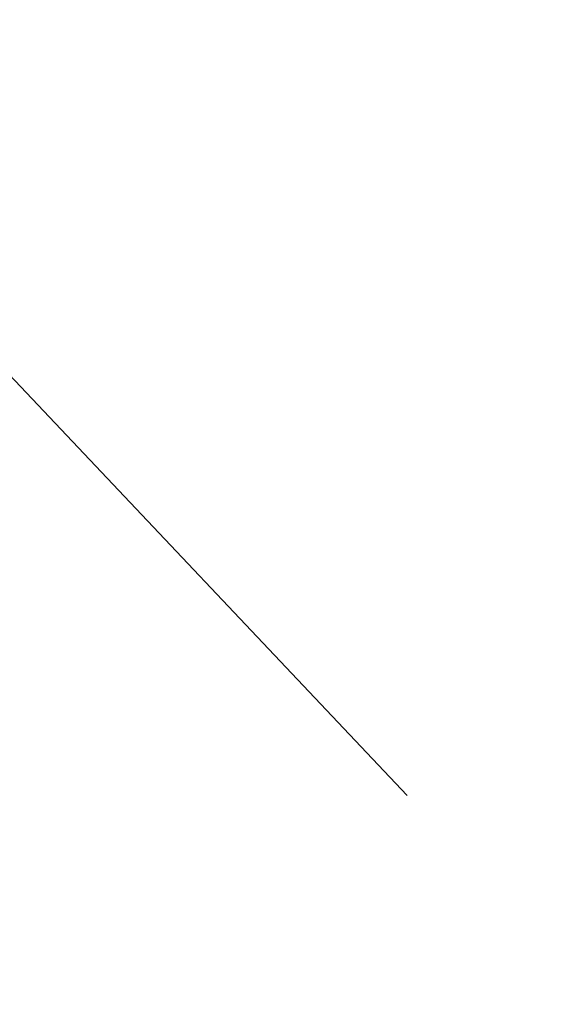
# Model space of a CAD drawing. Header units: metres. Extents: x 104098 to 104607, y 427853 to 428230.
# Tile 67 of 147: x 104262.791 to 104262.925, y 428139.206 to 428139.453. Entities that reach past the tile are written whole.
import ezdxf

# ---------------------------------------------------------------- set-up
doc = ezdxf.new("R2010")
doc.units = ezdxf.units.M
doc.linetypes.add('DASHED2', pattern=[0.375, 0.25, -0.125])

# ---------------------------------------------------------------- blocks, each defined once
blk = doc.blocks.new('school2')
at = {"color": 252, "linetype": 'DASHED2'}
blk.add_line((107991.41081, 456628.4255), (107991.41081, 456621.7255), dxfattribs=at)
for centre, radius, start, end in [((107963.17603, 457111.12702), 478.54219, 270.1284714, 276.2285906), ((107963.17603, 457111.12702), 478.54219, 270.1284714, 276.2285906), ((107963.17601, 457111.12743), 478.64259, 270.1284689, 276.2273077), ((107963.17601, 457111.12743), 480.89259, 270.1284689, 276.198617)]:
    blk.add_arc(centre, radius, start, end, dxfattribs=at)

msp = doc.modelspace()

# ---------------------------------------------------------------- block references
at = {"rotation": 43.40342385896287}
msp.add_blockref('school2', (339564.77906, 22181.48215), dxfattribs=at)

doc.saveas('drawing.dxf')
